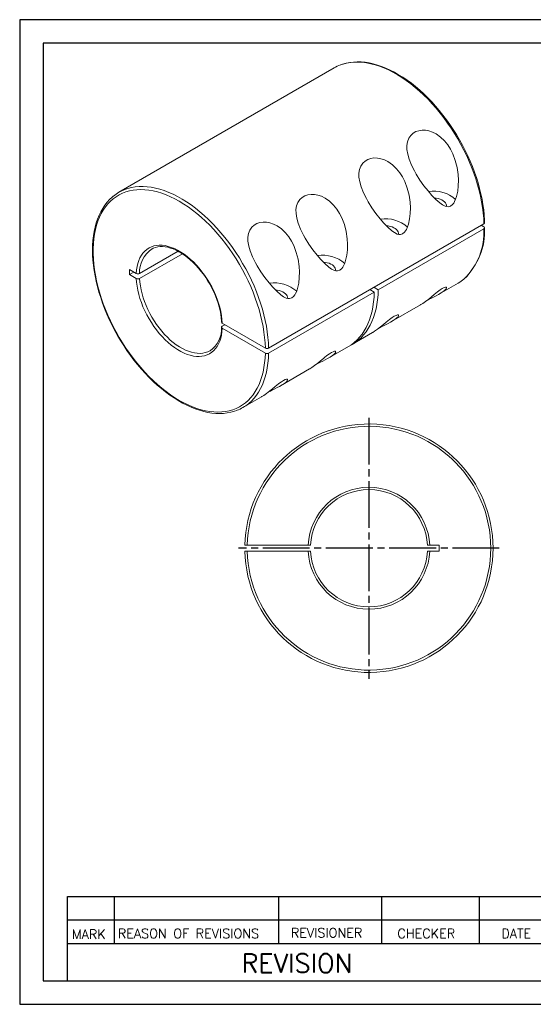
# Model space of a CAD drawing. Extents: x 10 to 307, y 10 to 220.
# Tile 1 of 2: x 10 to 120, y 10 to 220. Entities that reach past the tile are written whole.
import ezdxf

# ---------------------------------------------------------------- set-up
doc = ezdxf.new("R2010")
doc.units = 0
doc.header["$LTSCALE"] = 0.5
doc.header["$MEASUREMENT"] = 0
doc.linetypes.add('CENTER', pattern=[27, 20, -2, 3, -2])
doc.layers.get('0').update_dxf_attribs({"linetype": 'CONTINUOUS'})
doc.styles.get("Standard").update_dxf_attribs({"font": 'romans.shx', "bigfont": 'whgtxt.shx'})

msp = doc.modelspace()

# ---------------------------------------------------------------- linework, layer by layer
for p, q in [((307, 220), (10, 220)), ((10, 220), (10, 10)), ((302, 215), (15, 215)), ((15, 215), (15, 15)), ((20.1963, 15), (20.1963, 33)), ((20.1963, 33), (125, 33)), ((30.1963, 33), (30.1963, 23)), ((65.2416, 33), (65.2416, 23)), ((87.2739, 33), (87.2739, 23)), ((108.0991, 33), (108.0991, 23)), ((20.1963, 28), (125, 28)), ((20.1963, 23), (125, 23)), ((15, 15), (302, 15)), ((10, 10), (307, 10))]:
    msp.add_line(p, q)
at = {"color": 7, "linetype": 'Continuous', "lineweight": 15}
for p, q in [((77.1413, 209.724), (31.1793, 183.1907)), ((63.1609, 149.957), (109.1229, 176.4903)), ((109.1229, 175.4288), (86.5662, 162.4071)), ((108.557, 176.1636), (109.1228, 175.8371)), ((43.824, 170.6137), (35.6014, 165.8668)), ((38.2038, 171.0804), (38.1787, 171.066)), ((35.6014, 164.8053), (44.734, 170.0775)), ((34.8938, 165.8671), (33.4681, 166.6901)), ((33.4681, 166.6901), (33.4681, 165.6286)), ((34.3875, 166.1594), (33.4681, 165.6286)), ((33.4681, 165.6286), (34.8938, 164.8056)), ((99.6658, 161.5296), (103.6391, 163.8234)), ((85.7176, 161.9172), (63.1609, 148.8955)), ((85.7176, 161.9172), (84.7982, 162.448)), ((85.6468, 162.9378), (86.5662, 162.4071)), ((89.4127, 155.6107), (95.5871, 159.1751)), ((53.821, 154.9407), (53.2551, 154.614)), ((62.4537, 149.9571), (53.2556, 155.2671)), ((53.2556, 154.2056), (62.4537, 148.8956)), ((81.0824, 150.8017), (85.334, 153.2561)), ((50.6526, 149.4004), (50.6777, 149.4148)), ((75.9777, 147.8548), (80.2339, 150.3118)), ((65.7247, 141.9358), (71.899, 145.5002)), ((57.6772, 137.2901), (61.6459, 139.5813)), ((58.5836, 107.9274), (58.0835, 107.9274)), ((58.5836, 107.9274), (71.5918, 107.9274)), ((72.0924, 107.9274), (71.5918, 107.9274)), ((97.5592, 107.9274), (97.0586, 107.9274)), ((97.5592, 107.9274), (99.5755, 107.9274)), ((99.5755, 107.9274), (99.5755, 106.6274)), ((58.0835, 106.6274), (58.5836, 106.6274)), ((71.5918, 106.6274), (58.5836, 106.6274)), ((71.5918, 106.6274), (72.0924, 106.6274)), ((97.0586, 106.6274), (97.5592, 106.6274)), ((99.5755, 106.6274), (97.5592, 106.6274))]:
    msp.add_line(p, q, dxfattribs=at)
at = {"color": 1, "linetype": 'CENTER'}
for p, q in [((84.5755, 135.1024), (84.5755, 79.4524)), ((112.4005, 107.2774), (56.7518, 107.2774))]:
    msp.add_line(p, q, dxfattribs=at)
at = {"color": 7, "linetype": 'Continuous', "lineweight": 15, "flags": 128}
for points in [[(109.1229, 176.4903), (109.0749, 177.6222), (108.9782, 178.7779), (108.833, 179.9545), (108.6396, 181.149), (108.3986, 182.3581), (108.1106, 183.5787), (107.7763, 184.8077), (107.3966, 186.0418), (106.9725, 187.2779), (106.5052, 188.5126), (105.9957, 189.7427), (105.4456, 190.9652), (104.8561, 192.1766), (104.2288, 193.374), (103.5655, 194.5542), (102.8677, 195.714), (102.1374, 196.8505), (101.3764, 197.9607), (100.5867, 199.0417), (99.7704, 200.0906), (98.9296, 201.1048), (98.0665, 202.0816), (97.1834, 203.0184), (96.2825, 203.9128), (95.3663, 204.7625), (94.437, 205.5652), (93.4972, 206.3188), (92.5493, 207.0214), (91.5958, 207.6712), (90.6391, 208.2664), (89.6818, 208.8055), (88.7263, 209.2871), (87.7751, 209.7099), (86.8308, 210.0728), (85.8958, 210.375), (84.9725, 210.6155), (84.0633, 210.7937), (83.1707, 210.9093), (82.2969, 210.9618), (81.4442, 210.9512), (80.6149, 210.8775), (79.8111, 210.7408), (79.035, 210.5416), (78.4845, 210.3561)], [(109.2693, 176.6948), (109.2514, 177.2587), (109.1838, 178.3448), (109.0724, 179.4502), (108.9174, 180.5722), (108.7194, 181.7084), (108.4788, 182.856), (108.1963, 184.0125), (107.8725, 185.1751), (107.5083, 186.3413), (107.1045, 187.5084), (106.6621, 188.6737), (106.1821, 189.8345), (105.6656, 190.9881), (105.1139, 192.132), (104.5282, 193.2635), (103.9099, 194.38), (103.2604, 195.4789), (102.5812, 196.5578), (101.8739, 197.6141), (101.14, 198.6453), (100.3812, 199.6492), (99.5994, 200.6234), (98.7962, 201.5656), (97.9734, 202.4737), (97.133, 203.3455), (96.2768, 204.1791), (95.4068, 204.9725), (94.5249, 205.7238), (93.633, 206.4312), (92.7332, 207.0931), (91.8275, 207.7079), (90.9179, 208.2741), (90.0065, 208.7902), (89.0953, 209.2551), (88.1864, 209.6675), (87.282, 210.0262), (86.384, 210.3304), (85.4948, 210.5792), (84.6165, 210.7719), (83.7512, 210.9078), (82.9012, 210.9868), (82.0687, 211.0084), (81.2558, 210.9728), (80.4647, 210.8801), (79.6974, 210.7308), (78.9558, 210.5255), (78.5381, 210.373)], [(94.2793, 187.7512), (93.6553, 188.9966), (93.1454, 190.2761), (92.8498, 191.3175), (92.6885, 192.3478), (92.6809, 193.185), (92.806, 193.9751), (93.08, 194.6983), (93.5022, 195.3244), (93.9966, 195.7764), (94.5887, 196.1185), (95.2215, 196.3288), (95.9056, 196.4264), (96.6297, 196.4077), (97.3641, 196.2758), (98.1427, 196.0146), (98.892, 195.6431), (99.8628, 194.9641), (100.7264, 194.1359), (101.4023, 193.2912), (101.9844, 192.3722), (102.4721, 191.4016), (103.0081, 189.9716), (103.3815, 188.485), (103.5996, 186.9716), (103.6695, 185.7894), (103.648, 184.6005), (103.5197, 183.4243), (103.2691, 182.2802), (103.089, 181.7281), (102.858, 181.2056), (102.6659, 180.8793), (102.4416, 180.591), (102.0167, 180.253), (101.5451, 180.1123), (101.2049, 180.1244), (100.8731, 180.2072), (100.2628, 180.4989), (99.6828, 180.9057), (98.8257, 181.6583), (97.9962, 182.5253), (97.1891, 183.4727), (96.311, 184.6003), (95.4622, 185.8052), (94.6643, 187.0739), (94.2793, 187.7512)], [(84.0262, 181.8322), (83.4022, 183.0777), (82.8924, 184.3571), (82.5968, 185.3985), (82.4354, 186.4289), (82.4278, 187.266), (82.553, 188.0562), (82.827, 188.7794), (83.2492, 189.4055), (83.7436, 189.8575), (84.3357, 190.1995), (84.9684, 190.4098), (85.6525, 190.5074), (86.3767, 190.4887), (87.1111, 190.3569), (87.8897, 190.0956), (88.6389, 189.7241), (89.6098, 189.0451), (90.4734, 188.217), (91.1493, 187.3723), (91.7314, 186.4533), (92.2191, 185.4827), (92.7551, 184.0527), (93.1285, 182.566), (93.3466, 181.0526), (93.4165, 179.8705), (93.3949, 178.6816), (93.2666, 177.5053), (93.0161, 176.3613), (92.8359, 175.8092), (92.6049, 175.2866), (92.4129, 174.9603), (92.1886, 174.6721), (91.7636, 174.334), (91.292, 174.1934), (90.9519, 174.2055), (90.62, 174.2882), (90.0098, 174.5799), (89.4298, 174.9868), (88.5727, 175.7394), (87.7431, 176.6063), (86.9361, 177.5538), (86.0579, 178.6814), (85.2092, 179.8862), (84.4112, 181.1549), (84.0262, 181.8322)], [(62.4537, 149.9571), (62.4057, 151.0769), (62.309, 152.2206), (62.1639, 153.3849), (61.9709, 154.5669), (61.7303, 155.7634), (61.443, 156.9713), (61.1095, 158.1873), (60.7309, 159.4082), (60.308, 160.6307), (59.8421, 161.8517), (59.3344, 163.0678), (58.7862, 164.276), (58.1989, 165.4728), (57.5742, 166.6553), (56.9136, 167.8202), (56.219, 168.9644), (55.4922, 170.085), (54.7351, 171.1788), (53.9497, 172.2432), (53.1381, 173.2751), (52.3024, 174.2719), (51.445, 175.231), (50.5679, 176.1497), (49.6737, 177.0257), (48.7646, 177.8566), (47.843, 178.6402), (46.9115, 179.3745), (45.9724, 180.0575), (45.0283, 180.6873), (44.0816, 181.2624), (43.135, 181.7811), (42.1908, 182.2422), (41.2516, 182.6443), (40.3199, 182.9865), (39.3982, 183.2678), (38.4889, 183.4874), (37.5944, 183.6448), (36.7171, 183.7396), (35.8593, 183.7715), (35.0234, 183.7404), (34.2114, 183.6464), (33.4256, 183.4898), (32.668, 183.271), (31.9408, 182.9905), (31.2457, 182.6492), (30.5846, 182.2478), (29.9593, 181.7875), (29.3715, 181.2695), (28.8227, 180.6951), (28.3144, 180.066), (27.8478, 179.3837), (27.4244, 178.6501), (27.0451, 177.8671), (26.7109, 177.0368), (26.4229, 176.1614), (26.1817, 175.2432), (25.9879, 174.2846), (25.8422, 173.2883), (25.7448, 172.2568), (25.696, 171.1929), (25.696, 170.0993), (25.7448, 168.9791), (25.8422, 167.8352), (25.9879, 166.6705), (26.1817, 165.4883), (26.4229, 164.2916), (26.7109, 163.0836), (27.0451, 161.8675), (27.4244, 160.6466), (27.8478, 159.424), (28.3144, 158.2031), (28.8227, 156.987), (29.3715, 155.7791), (29.9593, 154.5824), (30.5846, 153.4002), (31.2457, 152.2356), (31.9408, 151.0917), (32.668, 149.9715), (33.4256, 148.878), (34.2114, 147.8141), (35.0234, 146.7827), (35.8593, 145.7864), (36.7171, 144.8279), (37.5944, 143.9098), (38.4889, 143.0345), (39.3982, 142.2042), (40.3199, 141.4213), (41.2516, 140.6878), (42.1908, 140.0056), (43.135, 139.3765), (44.0816, 138.8023), (45.0283, 138.2843), (45.9724, 137.8241), (46.9115, 137.4229), (47.843, 137.0816), (48.7646, 136.8012), (49.6737, 136.5825), (50.5679, 136.426), (51.445, 136.3321), (52.3024, 136.3012), (53.1381, 136.3332), (53.9497, 136.4281), (54.7351, 136.5856), (55.4922, 136.8053), (56.219, 137.0867), (56.9136, 137.4289), (57.5742, 137.8312), (58.1989, 138.2923), (58.7862, 138.8112), (59.3344, 139.3863), (59.8421, 140.0163), (60.308, 140.6993), (60.7309, 141.4337), (61.1095, 142.2174), (61.443, 143.0484), (61.7303, 143.9244), (61.9709, 144.8432), (62.1639, 145.8023), (62.309, 146.7992), (62.4057, 147.8312), (62.4537, 148.8956)], [(32.4656, 183.8013), (33.073, 184.0084), (33.8492, 184.2076), (34.653, 184.3442), (35.4823, 184.4179), (36.335, 184.4285), (37.2087, 184.376), (38.1014, 184.2604), (39.0105, 184.0822), (39.9338, 183.8417), (40.8689, 183.5396), (41.8132, 183.1766), (42.7643, 182.7538), (43.7198, 182.2723), (44.6772, 181.7331), (45.6338, 181.1379), (46.5874, 180.4882), (47.5353, 179.7856), (48.4751, 179.0319), (49.4043, 178.2292), (50.3206, 177.3795), (51.2214, 176.4851), (52.1045, 175.5483), (52.9676, 174.5715), (53.8084, 173.5573), (54.6247, 172.5084), (55.4144, 171.4274), (56.1754, 170.3172), (56.9058, 169.1807), (57.6035, 168.0209), (58.2669, 166.8408), (58.8941, 165.6434), (59.4836, 164.4319), (60.0338, 163.2095), (60.5432, 161.9793), (61.0106, 160.7446), (61.4347, 159.5086), (61.8143, 158.2745), (62.1486, 157.0455), (62.4367, 155.8248), (62.6777, 154.6157), (62.8711, 153.4213), (63.0163, 152.2446), (63.113, 151.0889), (63.1609, 149.957)], [(70.5912, 174.0763), (69.9672, 175.3218), (69.4573, 176.6012), (69.1617, 177.6427), (69.0004, 178.673), (68.9928, 179.5101), (69.1179, 180.3003), (69.3919, 181.0235), (69.8142, 181.6496), (70.3085, 182.1016), (70.9006, 182.4436), (71.5334, 182.6539), (72.2175, 182.7515), (72.9416, 182.7328), (73.676, 182.601), (74.4547, 182.3398), (75.2039, 181.9683), (76.1747, 181.2892), (77.0384, 180.4611), (77.7142, 179.6164), (78.2963, 178.6974), (78.7841, 177.7268), (79.32, 176.2968), (79.6934, 174.8101), (79.9116, 173.2967), (79.9814, 172.1146), (79.9599, 170.9257), (79.8316, 169.7495), (79.5811, 168.6054), (79.4009, 168.0533), (79.1699, 167.5307), (78.9778, 167.2044), (78.7536, 166.9162), (78.3286, 166.5782), (77.857, 166.4375), (77.5169, 166.4496), (77.185, 166.5324), (76.5747, 166.8241), (75.9947, 167.2309), (75.1376, 167.9835), (74.3081, 168.8504), (73.501, 169.7979), (72.6229, 170.9255), (71.7742, 172.1303), (70.9762, 173.399), (70.5912, 174.0763)], [(29.9746, 182.3515), (29.7268, 182.1527), (29.1713, 181.6288), (28.6512, 181.0552), (28.1678, 180.4332), (27.7221, 179.7639), (27.3153, 179.0488), (26.9484, 178.2894), (26.6225, 177.4876), (26.3384, 176.6452), (26.0968, 175.7643), (25.8983, 174.8471), (25.7435, 173.8959), (25.6326, 172.913), (25.5659, 171.9008), (25.5435, 170.8617), (25.5652, 169.7982), (25.6311, 168.7129), (25.7408, 167.6083), (25.894, 166.4868), (26.0903, 165.3512), (26.3292, 164.204), (26.6101, 163.0478), (26.9322, 161.8853), (27.2948, 160.7192), (27.6971, 159.5522), (28.138, 158.3868), (28.6165, 157.2257), (29.1316, 156.0717), (29.6819, 154.9274), (30.2662, 153.7954), (30.8833, 152.6782), (31.5316, 151.5786), (32.2096, 150.4989), (32.9159, 149.4416), (33.6487, 148.4093), (34.4065, 147.4043), (35.1875, 146.4289), (35.9899, 145.4854), (36.8119, 144.5759), (37.6516, 143.7026), (38.5072, 142.8674), (39.3767, 142.0724), (40.2583, 141.3194), (41.1498, 140.6102), (42.0493, 139.9465), (42.9548, 139.3298), (43.8643, 138.7616), (44.7756, 138.2435), (45.6869, 137.7765), (46.5959, 137.3621), (47.5006, 137.0011), (48.3988, 136.6948), (49.2884, 136.4437), (50.1672, 136.2488), (51.033, 136.1106), (51.8837, 136.0294), (52.717, 136.0055), (53.5307, 136.0388), (54.3227, 136.1292), (55.091, 136.2763), (55.8337, 136.4794), (56.3527, 136.667)], [(98.5541, 181.9607), (98.9077, 181.9217), (99.3429, 181.8368), (99.7505, 181.7147), (100.1211, 181.558), (100.4458, 181.3705), (100.7172, 181.1566), (100.9289, 180.9213), (101.0758, 180.6701), (101.1546, 180.4088), (101.1634, 180.1437), (101.1629, 180.1389)], [(60.3381, 168.1574), (59.7141, 169.4028), (59.2043, 170.6823), (58.9087, 171.7237), (58.7474, 172.754), (58.7398, 173.5912), (58.8649, 174.3813), (59.1389, 175.1045), (59.5611, 175.7307), (60.0555, 176.1826), (60.6476, 176.5247), (61.2804, 176.735), (61.9645, 176.8326), (62.6886, 176.8139), (63.423, 176.682), (64.2016, 176.4208), (64.9509, 176.0493), (65.9217, 175.3703), (66.7853, 174.5421), (67.4612, 173.6974), (68.0433, 172.7785), (68.531, 171.8078), (69.067, 170.3778), (69.4404, 168.8912), (69.6585, 167.3778), (69.7284, 166.1956), (69.7069, 165.0067), (69.5785, 163.8305), (69.328, 162.6864), (69.1479, 162.1343), (68.9168, 161.6118), (68.7248, 161.2855), (68.5005, 160.9972), (68.0755, 160.6592), (67.6039, 160.5186), (67.2638, 160.5306), (66.932, 160.6134), (66.3217, 160.9051), (65.7417, 161.3119), (64.8846, 162.0645), (64.0551, 162.9315), (63.248, 163.8789), (62.3698, 165.0065), (61.5211, 166.2114), (60.7231, 167.4801), (60.3381, 168.1574)], [(88.301, 176.0417), (88.6547, 176.0027), (89.0899, 175.9179), (89.4975, 175.7957), (89.868, 175.639), (90.1928, 175.4515), (90.4642, 175.2376), (90.6758, 175.0023), (90.8228, 174.7511), (90.9016, 174.4899), (90.9104, 174.2248), (90.9099, 174.22)], [(109.1229, 175.4288), (109.1351, 175.4361), (109.2273, 175.517), (109.2679, 175.6111), (109.2523, 175.7075), (109.1822, 175.7956), (109.1228, 175.8371)], [(34.8938, 165.8671), (34.9531, 166.6171), (35.0626, 167.331), (35.2217, 168.0047), (35.4294, 168.6346), (35.6848, 169.2172), (35.9862, 169.7493), (36.3322, 170.228), (36.7207, 170.6506), (37.1497, 171.0148), (37.6168, 171.3187), (38.1195, 171.5605), (38.6548, 171.7388), (39.22, 171.8528), (39.8119, 171.9018), (40.4273, 171.8856), (41.0627, 171.8041), (41.7147, 171.658), (42.3796, 171.4479), (43.0539, 171.175), (43.7338, 170.8408), (44.4156, 170.4473), (45.0955, 169.9964), (45.7698, 169.4908), (46.4347, 168.9331), (47.0867, 168.3266), (47.7221, 167.6744), (48.3374, 166.9802), (48.9293, 166.2478), (49.4945, 165.4812), (50.0299, 164.6847), (50.5325, 163.8626), (50.9996, 163.0195), (51.4286, 162.1599), (51.8172, 161.2887), (52.1632, 160.4106), (52.4646, 159.5304), (52.7199, 158.653), (52.9277, 157.7833), (53.0868, 156.9259), (53.1963, 156.0856), (53.2556, 155.2671)], [(38.2048, 171.0741), (38.5206, 171.2412), (38.9803, 171.4148), (39.4672, 171.5334), (39.978, 171.5966), (40.5096, 171.6045), (41.0596, 171.5576), (41.6258, 171.4565), (42.2058, 171.3016), (42.7973, 171.0935), (43.3976, 170.833), (44.0038, 170.5211), (44.6131, 170.159), (45.2223, 169.7483), (45.8283, 169.2907), (46.4279, 168.7884), (47.0182, 168.2436), (47.596, 167.6591), (48.1584, 167.0376), (48.7024, 166.3821), (49.2252, 165.6959), (49.7243, 164.9825), (50.1969, 164.2453), (50.6407, 163.488), (51.0536, 162.7145), (51.4333, 161.9286), (51.7781, 161.1344), (52.0862, 160.3358), (52.3562, 159.5369), (52.5868, 158.7418), (52.7769, 157.9545), (52.9258, 157.179), (53.0329, 156.4193), (53.0978, 155.6793), (53.1072, 155.4652)], [(74.866, 168.2859), (75.2197, 168.2468), (75.6548, 168.162), (76.0624, 168.0398), (76.433, 167.8831), (76.7578, 167.6957), (77.0291, 167.4818), (77.2408, 167.2464), (77.3877, 166.9952), (77.4665, 166.734), (77.4753, 166.4689), (77.4748, 166.4641)], [(53.2556, 154.2056), (53.1963, 153.4555), (53.0868, 152.7416), (52.9277, 152.0679), (52.7199, 151.438), (52.4646, 150.8554), (52.1632, 150.3233), (51.8172, 149.8446), (51.4286, 149.422), (50.9996, 149.0578), (50.5325, 148.754), (50.0299, 148.5122), (49.4945, 148.3338), (48.9293, 148.2198), (48.3374, 148.1708), (47.7221, 148.1871), (47.0867, 148.2685), (46.4347, 148.4147), (45.7698, 148.6248), (45.0955, 148.8977), (44.4156, 149.2318), (43.7338, 149.6254), (43.0539, 150.0762), (42.3796, 150.5819), (41.7147, 151.1395), (41.0627, 151.7461), (40.4273, 152.3983), (39.8119, 153.0925), (39.22, 153.8249), (38.6548, 154.5914), (38.1195, 155.3879), (37.6168, 156.21), (37.1497, 157.0532), (36.7207, 157.9127), (36.3322, 158.7839), (35.9862, 159.662), (35.6848, 160.5422), (35.4294, 161.4196), (35.2217, 162.2894), (35.0626, 163.1468), (34.9531, 163.987), (34.8938, 164.8056)], [(35.6014, 164.8053), (35.6596, 164.0187), (35.7659, 163.2113), (35.9198, 162.3877), (36.1203, 161.5522), (36.3665, 160.7096), (36.6568, 159.8644), (36.9898, 159.0212), (37.3636, 158.1848), (37.7762, 157.3596), (38.2252, 156.5502), (38.7083, 155.7611), (39.2228, 154.9965), (39.7658, 154.2608), (40.3344, 153.5578), (40.9255, 152.8915), (41.5358, 152.2655), (42.1619, 151.6832), (42.8005, 151.1479), (43.448, 150.6625), (44.1009, 150.2296), (44.7556, 149.8517), (45.4085, 149.5307), (46.056, 149.2686), (46.6946, 149.0666), (47.3207, 148.9259), (47.931, 148.8472), (48.5221, 148.8311), (49.0907, 148.8776), (49.6337, 148.9864), (50.1482, 149.157), (50.6313, 149.3884), (50.6526, 149.4004)], [(64.613, 162.3669), (64.9666, 162.3279), (65.4018, 162.243), (65.8094, 162.1209), (66.1799, 161.9642), (66.5047, 161.7767), (66.7761, 161.5628), (66.9877, 161.3275), (67.1347, 161.0763), (67.2135, 160.815), (67.2223, 160.55), (67.2218, 160.5451)], [(80.2339, 150.3118), (80.8236, 150.684), (81.4508, 151.1572), (82.0403, 151.6881), (82.5905, 152.2753), (83.0999, 152.9173), (83.5673, 153.6124), (83.9914, 154.3588), (84.3711, 155.1545), (84.7053, 155.9975), (84.9934, 156.8856), (85.2344, 157.8165), (85.4278, 158.7876), (85.573, 159.7966), (85.6697, 160.8407), (85.7176, 161.9172)], [(86.5662, 162.4071), (86.5182, 161.3305), (86.4215, 160.2864), (86.2763, 159.2775), (86.0829, 158.3063), (85.8419, 157.3755), (85.5539, 156.4874), (85.2196, 155.6444), (84.8399, 154.8486), (84.4158, 154.1022), (83.9485, 153.4071), (83.439, 152.7651), (82.8888, 152.1779), (82.2994, 151.6471), (81.6721, 151.1739), (81.0088, 150.7596), (80.6513, 150.5685)], [(96.047, 159.4671), (96.6351, 159.8874), (97.3296, 160.4236), (97.8999, 160.8824), (98.5273, 161.3929), (98.872, 161.6703), (99.2346, 161.9552), (99.5195, 162.1708), (99.8127, 162.3816), (100.2434, 162.6608), (100.6082, 162.8518), (100.9183, 162.9521), (101.062, 162.9538), (101.143, 162.91), (101.1586, 162.7699), (101.0476, 162.5692), (100.8128, 162.3194), (100.4552, 162.0321), (99.998, 161.7277), (99.414, 161.3878), (98.934, 161.1305), (98.388, 160.8508), (97.9414, 160.6267), (97.4658, 160.3883), (97.077, 160.191), (96.9281, 160.1136)], [(95.5857, 159.1774), (95.6722, 159.2255), (96.047, 159.4671)], [(85.794, 153.5481), (86.3821, 153.9684), (87.0765, 154.5047), (87.6468, 154.9635), (88.2742, 155.4739), (88.6189, 155.7514), (88.9815, 156.0362), (89.2665, 156.2519), (89.5597, 156.4627), (89.9904, 156.7418), (90.3551, 156.9328), (90.6652, 157.0332), (90.809, 157.0348), (90.89, 156.991), (90.9055, 156.8509), (90.7946, 156.6503), (90.5598, 156.4004), (90.2021, 156.1132), (89.7449, 155.8087), (89.161, 155.4689), (88.6809, 155.2116), (88.135, 154.9318), (87.6884, 154.7077), (87.2127, 154.4694), (86.824, 154.2721), (86.675, 154.1946)], [(53.2551, 154.614), (53.1898, 154.5675), (53.1231, 154.4786), (53.1112, 154.382), (53.1553, 154.2884), (53.2506, 154.2085), (53.2556, 154.2056)], [(85.3327, 153.2584), (85.4192, 153.3066), (85.794, 153.5481)], [(72.359, 145.7922), (72.947, 146.2126), (73.6415, 146.7488), (74.2118, 147.2076), (74.8392, 147.7181), (75.1839, 147.9955), (75.5465, 148.2804), (75.8314, 148.496), (76.1247, 148.7068), (76.5554, 148.9859), (76.9201, 149.1769), (77.2302, 149.2773), (77.3739, 149.2789), (77.4549, 149.2351), (77.4705, 149.095), (77.3596, 148.8944), (77.1247, 148.6446), (76.7671, 148.3573), (76.3099, 148.0529), (75.726, 147.713), (75.2459, 147.4557), (74.7, 147.176), (74.2533, 146.9518), (73.7777, 146.7135), (73.3889, 146.5162), (73.24, 146.4388)], [(63.1609, 148.8955), (63.113, 147.819), (63.0163, 146.7749), (62.8711, 145.7659), (62.6777, 144.7948), (62.4367, 143.8639), (62.1486, 142.9758), (61.8143, 142.1328), (61.4347, 141.3371), (61.0106, 140.5907), (60.5432, 139.8956), (60.0338, 139.2536), (59.4836, 138.6664), (58.8941, 138.1355), (58.845, 138.0953)], [(71.8977, 145.5025), (71.9841, 145.5507), (72.359, 145.7922)], [(62.1059, 139.8733), (62.694, 140.2936), (63.3884, 140.8298), (63.9587, 141.2886), (64.5861, 141.7991), (64.9309, 142.0765), (65.2935, 142.3614), (65.5784, 142.577), (65.8716, 142.7878), (66.3023, 143.067), (66.6671, 143.258), (66.9771, 143.3583), (67.1209, 143.36), (67.2019, 143.3162), (67.2175, 143.1761), (67.1065, 142.9754), (66.8717, 142.7256), (66.5141, 142.4383), (66.0568, 142.1339), (65.4729, 141.794), (64.9928, 141.5367), (64.4469, 141.257), (64.0003, 141.0329), (63.5247, 140.7945), (63.1359, 140.5972), (62.987, 140.5198)], [(61.6446, 139.5836), (61.7311, 139.6317), (62.1059, 139.8733)]]:
    msp.add_lwpolyline(points, dxfattribs=at)
at = {"color": 7, "linetype": 'Continuous', "lineweight": 15}
for centre, radius, start, end in [((81.5967, 201.999), 8.9178, 110.42527, 119.974602), ((35.6245, 175.4906), 8.8909, 110.811855, 129.128108), ((98.3543, 176.3169), 7.1409, 48.503919, 98.650103), ((88.1013, 170.398), 7.1409, 48.503919, 98.650103), ((109.0421, 176.6956), 0.2206, 291.486832, 0.634511), ((95.0758, 174.7715), 14.0625, 314.132446, 2.679), ((94.9782, 175.0098), 14.3046, 313.973146, 2.493244), ((41.6365, 166.1135), 6.0401, 124.921677, 182.340702), ((74.6662, 162.6421), 7.1409, 48.503919, 98.650103), ((35.2478, 166.5288), 0.7505, 241.853164, 298.103781), ((35.2478, 165.4675), 0.7506, 241.858551, 298.098394), ((64.4132, 156.7231), 7.1409, 48.503919, 98.650103), ((99.1693, 171.5566), 8.9321, 300.027553, 309.640559), ((53.3613, 155.4942), 0.2505, 186.497355, 245.027509), ((47.3531, 154.1308), 5.7617, 304.924616, 2.865375), ((62.8074, 150.6113), 0.7437, 241.603863, 298.385993), ((62.8074, 149.5664), 0.7584, 242.202653, 297.787202), ((53.2377, 144.9804), 8.8796, 290.882872, 309.159954), ((84.5755, 107.2774), 26.5, 181.405509, 178.594491), ((84.5755, 107.2774), 26, 181.432544, 178.567456), ((84.5755, 107.2774), 13, 2.865984, 177.134016), ((84.5755, 107.2774), 12.5, 2.980725, 177.019275), ((84.5755, 107.2774), 26.5, 181.405509, 0), ((84.5755, 107.2774), 13, 182.865984, 357.134016), ((84.5755, 107.2774), 12.5, 182.980725, 357.019275)]:
    msp.add_arc(centre, radius, start, end, dxfattribs=at)

# ---------------------------------------------------------------- texts
for s, height, p in [('MARK', 2, (21.1824, 23.9345)), ('REASON OF REVISIONS', 2, (30.9592, 24.0975)), ('REVISIONER', 2, (67.9048, 24.2605)), ('CHECKER', 2, (90.6455, 24.0975)), ('DATE', 2, (112.8572, 24.0975)), ('REVISION', 4, (57.354, 16.762))]:
    msp.add_text(s, height=height).set_placement(p)

doc.saveas('drawing.dxf')
